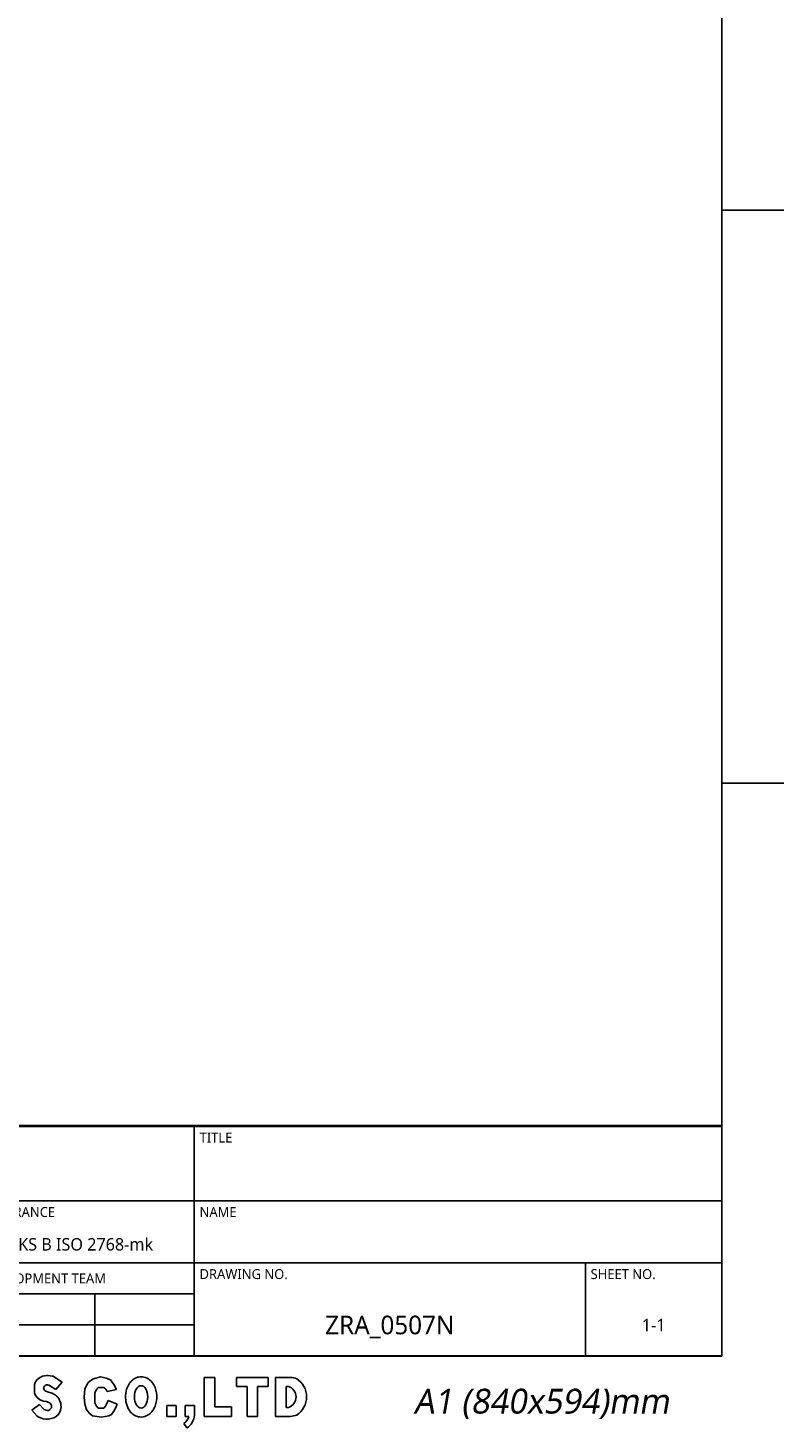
# Model space of a CAD drawing. Header units: millimetres. Extents: x 12 to 2508, y 25 to 1770.
# Tile 23 of 53: x 2125 to 2490, y 25 to 702. Entities that reach past the tile are written whole.
import ezdxf

# ---------------------------------------------------------------- set-up
doc = ezdxf.new("R2010")
doc.units = ezdxf.units.MM
doc.styles.add('TEXTSTYLE_2', font='malgun.ttf')
doc.styles.add('TEXTSTYLE_6', font='malgun.ttf')

# ---------------------------------------------------------------- blocks, each defined once
blk = doc.blocks.new('TABLE_BL0', base_point=(732.5, 38.56))
at = {"color": 134}
for p, q in [((820, 57.13), (645, 57.13)), ((645, 20), (645, 57.13)), ((820, 57), (645, 57)), ((690, 45), (690, 57)), ((735, 20), (735, 57)), ((820, 20), (820, 57.13)), ((820, 45), (645, 45)), ((663, 35), (663, 45)), ((678, 30), (678, 45)), ((700, 35), (700, 45)), ((820, 35), (645, 35)), ((798, 20), (798, 35)), ((735, 30), (645, 30)), ((660, 20), (660, 30)), ((674, 20), (674, 30)), ((690, 20), (690, 30)), ((705, 20), (705, 30)), ((719, 20), (719, 30)), ((735, 25), (645, 25)), ((820, 20), (645, 20))]:
    blk.add_line(p, q, dxfattribs=at)
at = {"color": 134, "line_spacing_factor": 0.9, "style": 'TEXTSTYLE_6'}
for s, insert, char_height, width, attachment_point in [('REF.DRAWING', (645.85, 56), 1.6, 14.4948, 1), ('PROJECT NO.', (690.85, 56), 1.6, 13.5763, 1), ('TITLE', (735.85, 56), 1.6, 5.1852, 1), ('PROJECTION', (654, 43.8), 1.6, 12.9067, 2), ('UNIT', (663.85, 44), 1.6, 5.043, 1), ('SCALE', (678.85, 44), 1.6, 6.2993, 1), ('TOLERANCE', (700.85, 44), 1.6, 12.2015, 1), ('NAME', (735.85, 44), 1.6, 6.3526, 1), ('mm', (670.5, 39), 2, 4.8889, 2), ('1/3', (689, 39), 2, 4.163, 2), ('KS B ISO 2768-mk ', (717.5, 39), 2, 24.2148, 2), ('DRAWING NO.', (735.85, 34), 1.6, 15.0815, 1), ('SHEET NO.', (798.85, 34), 1.6, 10.9926, 1), ('SECTION', (661.5, 33.3), 1.6, 8.9719, 2), ('ROBOT DEVELOPMENT TEAM', (706.5, 33.3), 1.6, 30.1096, 2), ('APPROVED', (645.85, 28.3), 1.6, 11.2296, 1), ('CADCHK', (690.85, 28.3), 1.6, 8.8, 1), ('ZRA_0507N', (766.5, 26.5), 3, 21.8778, 2), ('1-1', (809, 26), 2, 4.2074, 2), ('DESIGNED', (645.85, 23.3), 1.6, 10.5541, 1), ('CHECKED', (690.85, 23.3), 1.6, 9.6356, 1)]:
    blk.add_mtext(s, dxfattribs=dict(at, insert=insert, char_height=char_height, width=width, attachment_point=attachment_point))

msp = doc.modelspace()

# ---------------------------------------------------------------- linework, layer by layer
at = {"color": 7}
for p in [(2460, 1722), (30, 60)]:
    msp.add_line(p, (2460, 60), dxfattribs=at)
at = {"color": 134}
for p, q in [((2460, 614), (2490, 614)), ((2460, 337), (2490, 337)), ((2128.97, 48.52), (2128.09, 47.23)), ((2130.13, 49.46), (2128.97, 48.52)), ((2131.66, 50.24), (2130.13, 49.46)), ((2133.58, 50.58), (2131.66, 50.24)), ((2134.3, 50.58), (2133.58, 50.58)), ((2136.33, 50.33), (2134.3, 50.58)), ((2136.81, 50.18), (2136.33, 50.33)), ((2137.52, 49.8), (2136.81, 50.18)), ((2141.08, 47.29), (2137.52, 49.8)), ((2156.13, 49.02), (2153.7, 47.18)), ((2159.88, 50.01), (2156.13, 49.02)), ((2162.37, 49.35), (2159.88, 50.01)), ((2164.47, 48.43), (2162.37, 49.35)), ((2166.11, 46.26), (2164.47, 48.43)), ((2209.75, 49.67), (2214.88, 49.67)), ((2209.75, 30.82), (2209.75, 49.67)), ((2214.88, 49.67), (2214.88, 35.42)), ((2225.38, 49.67), (2240.68, 49.67)), ((2225.38, 45.33), (2225.38, 49.67)), ((2240.68, 49.67), (2240.68, 45.33)), ((2251.52, 49.67), (2244.23, 49.67)), ((2244.23, 49.67), (2244.23, 30.82)), ((2128.09, 47.23), (2127.81, 46.26)), ((2127.81, 46.26), (2127.81, 42.25)), ((2127.81, 42.25), (2128.15, 41.22)), ((2128.15, 41.22), (2128.94, 40.18)), ((2132.6, 45.43), (2132.89, 45.72)), ((2134.08, 42.63), (2132.94, 43.23)), ((2135.64, 42.2), (2134.08, 42.63)), ((2135.08, 45.7), (2138.04, 43.81)), ((2138.04, 43.81), (2141.08, 47.29)), ((2152.06, 44.1), (2151.8, 40.09)), ((2153.7, 47.18), (2152.06, 44.1)), ((2157.71, 43.83), (2156.92, 42.26)), ((2156.92, 37.33), (2156.92, 42.26)), ((2158.56, 44.75), (2157.71, 43.83)), ((2161.25, 44.75), (2158.56, 44.75)), ((2162.87, 42.84), (2167.43, 43.77)), ((2167.43, 43.77), (2166.11, 46.26)), ((2230.51, 45.33), (2225.38, 45.33)), ((2230.51, 30.82), (2230.51, 45.33)), ((2240.68, 45.33), (2235.56, 45.33)), ((2235.56, 45.33), (2235.56, 30.82)), ((2250.47, 45.33), (2249.35, 45.33)), ((2249.35, 45.33), (2249.35, 35.15)), ((2130.12, 36.6), (2126.46, 33.77)), ((2128.94, 40.18), (2130.22, 38.99)), ((2132.06, 34.52), (2130.12, 36.6)), ((2130.22, 38.99), (2130.88, 38.59)), ((2130.88, 38.59), (2132.13, 38.24)), ((2132.13, 38.24), (2133.61, 37.93)), ((2133.61, 37.93), (2135.35, 37.18)), ((2135.21, 34.11), (2134.52, 33.64)), ((2135.99, 34.98), (2135.21, 34.11)), ((2135.35, 37.18), (2135.61, 36.77)), ((2135.61, 36.77), (2135.76, 36.54)), ((2136.01, 35.73), (2135.99, 34.98)), ((2151.8, 40.09), (2152.06, 36.68)), ((2152.06, 36.68), (2152.91, 34.18)), ((2152.91, 34.18), (2154.23, 32.34)), ((2157.71, 35.76), (2156.92, 37.33)), ((2158.56, 34.84), (2157.71, 35.76)), ((2161.25, 34.84), (2158.56, 34.84)), ((2162.04, 35.69), (2161.25, 34.84)), ((2162.57, 36.68), (2162.04, 35.69)), ((2163.42, 38.51), (2162.57, 36.68)), ((2167.69, 36.68), (2163.42, 38.51)), ((2166.11, 33.33), (2166.9, 34.84)), ((2166.9, 34.84), (2167.69, 36.68)), ((2196.29, 36.07), (2191.69, 36.07)), ((2191.69, 36.07), (2191.69, 30.82)), ((2196.29, 30.82), (2196.29, 36.07)), ((2200.63, 36.07), (2205.16, 36.07)), ((2200.63, 36.07), (2200.63, 30.82)), ((2205.16, 36.07), (2205.16, 31.37)), ((2214.88, 35.42), (2223.02, 35.42)), ((2223.02, 35.42), (2223.02, 30.82)), ((2250.47, 35.15), (2249.35, 35.15)), ((2126.46, 33.77), (2128.95, 31.1)), ((2128.95, 31.1), (2129.52, 30.64)), ((2134.52, 33.64), (2133.94, 33.66)), ((2154.23, 32.34), (2155.87, 31.09)), ((2155.87, 31.09), (2160.2, 30.5)), ((2160.2, 30.5), (2163.62, 31.09)), ((2163.62, 31.09), (2165, 31.75)), ((2165, 31.75), (2166.11, 33.33)), ((2191.69, 30.82), (2196.29, 30.82)), ((2201.41, 25.2), (2199.91, 27.3)), ((2200.63, 30.82), (2202.42, 30.82)), ((2223.02, 30.82), (2209.75, 30.82)), ((2235.56, 30.82), (2230.51, 30.82)), ((2244.23, 30.82), (2251.52, 30.82))]:
    msp.add_line(p, q, dxfattribs=at)
for centre, radius, start, end in [((2250.99, 40.03), 9.65, 68.74298, 86.87929), ((2248.84, 40.24), 10.44, 302.773, 57.227), ((2133.55, 44.47), 1.35, 134.74062, 219.1909), ((2134.19, 45.08), 2.24, 220.88185, 236.01823), ((2133.85, 44.75), 1.36, 72.29606, 134.73032), ((2133.33, 42.79), 3.39, 56.06187, 76.24254), ((2133.8, 35.65), 6.8, 323.58635, 75.19713), ((2159.66, 41.77), 3.39, 18.43988, 61.85517), ((2248.84, 40.24), 5.34, 287.75009, 72.24991), ((2134.08, 36.45), 2.79, 222.20895, 267.14673), ((2134.64, 35.76), 1.37, 358.24839, 34.75986), ((2133.74, 37.72), 8.24, 239.20005, 312.20086), ((2196.37, 32.47), 6.27, 304.33206, 344.70985), ((2196.37, 32.47), 8.85, 304.70198, 352.8342), ((2250.99, 40.46), 9.65, 273.12071, 291.25702)]:
    msp.add_arc(centre, radius, start, end, dxfattribs=at)
msp.add_ellipse((2179.3, 40.24), major_axis=(0, 5.41), ratio=0.59491, dxfattribs=at)
msp.add_open_spline([(2179.3, 49.96), (2178.49, 49.96), (2177.68, 49.8), (2176.24, 49.22), (2175.6, 48.82), (2174.53, 47.91), (2174.08, 47.4), (2172.85, 45.66), (2172.33, 44.32), (2171.75, 41.56), (2171.69, 40.14), (2171.99, 37.47), (2172.32, 36.22), (2173.33, 34.06), (2173.96, 33.11), (2175.5, 31.7), (2176.31, 31.17), (2178.21, 30.52), (2179.29, 30.42), (2181.33, 30.76), (2182.26, 31.17), (2183.78, 32.24), (2184.38, 32.88), (2185.36, 34.24), (2185.73, 34.96), (2186.66, 37.36), (2186.91, 39.14), (2186.73, 42.66), (2186.32, 44.41), (2184.99, 46.83), (2184.39, 47.63), (2182.8, 49), (2181.78, 49.58), (2180.18, 49.92), (2179.74, 49.96), (2179.3, 49.96)], degree=3, knots=[0, 0, 0, 0, 0.233163, 0.233163, 0.466326, 0.466326, 0.699489, 0.699489, 1.229357, 1.229357, 1.759225, 1.759225, 2.239863, 2.239863, 2.642737, 2.642737, 2.94077, 2.94077, 3.238803, 3.238803, 3.536836, 3.536836, 3.834869, 3.834869, 4.132902, 4.132902, 4.795938, 4.795938, 5.458973, 5.458973, 5.808158, 5.808158, 6.157343, 6.157343, 6.283185, 6.283185, 6.283185, 6.283185], dxfattribs=at)

# ---------------------------------------------------------------- block references
at = {"xscale": 3, "yscale": 3, "zscale": 3}
msp.add_blockref('TABLE_BL0', (2197.5, 115.69), dxfattribs=at)

# ---------------------------------------------------------------- texts
at = {"color": 134, "insert": (2372.74, 44.17), "char_height": 12, "width": 192.6667, "attachment_point": 2, "line_spacing_factor": 0.9, "style": 'TEXTSTYLE_2'}
msp.add_mtext('\\Q10.0;A1 (840x594)mm', dxfattribs=at)

doc.saveas('drawing.dxf')
